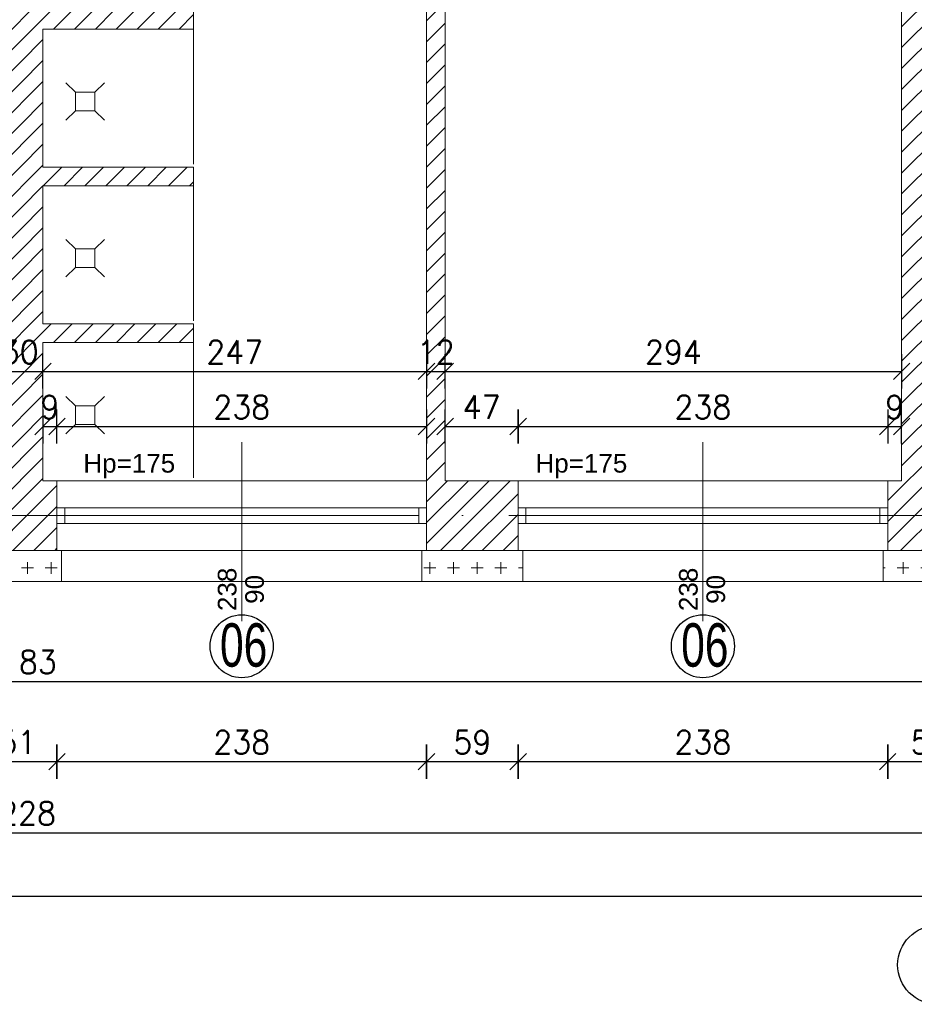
# Model space of a CAD drawing. Header units: millimetres. Extents: x -37273 to 136949, y -1495242345 to -598.
# Tile 30 of 38: x 43055 to 43631, y -18042 to -17408. Entities that reach past the tile are written whole.
import ezdxf

# ---------------------------------------------------------------- set-up
doc = ezdxf.new("R2010")
doc.units = ezdxf.units.MM
doc.linetypes.add('ACAD_ISO10W100', pattern=[18, 12, -3, 0, -3])
for name, color, linetype, lineweight in [('A-OKN', 3, 'Continuous', 13), ('urządzenia', 252, 'Continuous', 0), ('wymiarowannie', 253, 'Continuous', 5), ('ściany', 190, 'Continuous', 25)]:
    doc.layers.add(name, color=color, linetype=linetype, lineweight=lineweight)
for name, color, linetype in [('OPISY', 4, 'Continuous'), ('wym', 1, 'Continuous'), ('ściana', 7, 'Continuous')]:
    doc.layers.add(name, color=color, linetype=linetype)
doc.styles.add('op2', font='arial.ttf')
doc.styles.get("Standard").update_dxf_attribs({"font": 'arial.ttf'})
doc.styles.add('WYM_50', font='simplex.shx', dxfattribs={"width": 0.95})
doc.dimstyles.new('50', dxfattribs={"dimtxt": 15, "dimasz": 0.15, "dimexe": 13, "dimexo": 30, "dimgap": 5, "dimtad": 1, "dimdec": 0, "dimrnd": 0.5, "dimzin": 1, "dimdsep": 46, "dimtxsty": 'WYM_50', "dimblk": 'A', "dimcen": 3, "dimdle": 5, "dimse1": 1, "dimse2": 1, "dimclrd": 256, "dimclre": 256, "dimclrt": 2, "dimaunit": 1, "dimadec": 0, "dimazin": 0, "dimtfac": 0.32, "dimtdec": 0, "dimtix": 1, "dimtmove": 1, "dimatfit": 3, "dimldrblk": 'A', "dimfxl": 1, "dimtvp": 0.08, "dimtolj": 1, "dimtzin": 1, "dimarcsym": 0})

# ---------------------------------------------------------------- blocks, each defined once
blk = doc.blocks.new('A')
at = {"color": 1, "linetype": 'Continuous'}
blk.add_line((0, 73.6), (0, -73.6), dxfattribs=at)
at = {"color": 7, "linetype": 'Continuous'}
blk.add_line((-35.3, -35.3), (35.3, 35.3), dxfattribs=at)
blk = doc.blocks.new('*D2336')
at = {"layer": 'Defpoints', "color": 0, "lineweight": 13, "ltscale": 3}
for p in [(43646, -17771.45), (42463, -17806.25), (43646, -17834.35)]:
    blk.add_point(p, dxfattribs=at)
at = {"layer": 'wym', "lineweight": -2}
blk.add_line((42463.15, -17834.35), (43645.85, -17834.35), dxfattribs=at)
at = {"layer": 'wym', "lineweight": -2, "ltscale": 3, "xscale": 0.15, "yscale": 0.15, "zscale": 0.15, "rotation": 180}
blk.add_blockref('A', (42463, -17834.35), dxfattribs=at)
at = {"layer": 'wym', "lineweight": -2, "ltscale": 3, "xscale": 0.15, "yscale": 0.15, "zscale": 0.15}
blk.add_blockref('A', (43646, -17834.35), dxfattribs=at)
at = {"layer": 'wym', "color": 2, "ltscale": 3, "insert": (43054.5, -17821.85), "char_height": 15, "attachment_point": 5, "style": 'WYM_50'}
blk.add_mtext('\\A1;1183', dxfattribs=at)
blk = doc.blocks.new('*D2351')
at = {"layer": 'Defpoints', "color": 0, "lineweight": 13, "ltscale": 3}
for p in [(42440, -17750.05), (43668, -17750.05), (43668, -17931.85)]:
    blk.add_point(p, dxfattribs=at)
at = {"layer": 'wym', "lineweight": -2}
blk.add_line((42440.15, -17931.85), (43667.85, -17931.85), dxfattribs=at)
at = {"layer": 'wym', "lineweight": -2, "ltscale": 3, "xscale": 0.15, "yscale": 0.15, "zscale": 0.15, "rotation": 180}
blk.add_blockref('A', (42440, -17931.85), dxfattribs=at)
at = {"layer": 'wym', "lineweight": -2, "ltscale": 3, "xscale": 0.15, "yscale": 0.15, "zscale": 0.15}
blk.add_blockref('A', (43668, -17931.85), dxfattribs=at)
at = {"layer": 'wym', "color": 2, "ltscale": 3, "insert": (43054, -17919.35), "char_height": 15, "attachment_point": 5, "style": 'WYM_50'}
blk.add_mtext('\\A1;1228', dxfattribs=at)
blk = doc.blocks.new('*D2353')
at = {"layer": 'Defpoints', "color": 0, "lineweight": 13, "ltscale": 3}
for p in [(40838, -17937.76), (44491, -17937.76), (44491, -17972.64)]:
    blk.add_point(p, dxfattribs=at)
at = {"layer": 'wym', "lineweight": -2}
blk.add_line((40838.15, -17972.64), (44490.85, -17972.64), dxfattribs=at)
at = {"layer": 'wym', "lineweight": -2, "ltscale": 3, "xscale": 0.15, "yscale": 0.15, "zscale": 0.15, "rotation": 180}
blk.add_blockref('A', (40838, -17972.64), dxfattribs=at)
at = {"layer": 'wym', "lineweight": -2, "ltscale": 3, "xscale": 0.15, "yscale": 0.15, "zscale": 0.15}
blk.add_blockref('A', (44491, -17972.64), dxfattribs=at)
at = {"layer": 'wym', "color": 2, "ltscale": 3, "insert": (42664.5, -17960.14), "char_height": 15, "attachment_point": 5, "style": 'WYM_50'}
blk.add_mtext('\\A1;3653', dxfattribs=at)
blk = doc.blocks.new('*D2339')
at = {"layer": 'Defpoints', "color": 0, "lineweight": 13, "ltscale": 3}
for p in [(43317, -17750.05), (43376, -17750.05), (43376, -17886.04)]:
    blk.add_point(p, dxfattribs=at)
at = {"layer": 'wym', "lineweight": -2}
blk.add_line((43317.15, -17886.04), (43375.85, -17886.04), dxfattribs=at)
at = {"layer": 'wym', "lineweight": -2, "ltscale": 3, "xscale": 0.15, "yscale": 0.15, "zscale": 0.15, "rotation": 180}
blk.add_blockref('A', (43317, -17886.04), dxfattribs=at)
at = {"layer": 'wym', "lineweight": -2, "ltscale": 3, "xscale": 0.15, "yscale": 0.15, "zscale": 0.15}
blk.add_blockref('A', (43376, -17886.04), dxfattribs=at)
at = {"layer": 'wym', "color": 2, "ltscale": 3, "insert": (43346.5, -17873.54), "char_height": 15, "attachment_point": 5, "style": 'WYM_50'}
blk.add_mtext('\\A1;59', dxfattribs=at)
blk = doc.blocks.new('*D2444')
at = {"layer": 'Defpoints', "color": 0, "lineweight": 13, "ltscale": 3}
for p in [(43376, -17670.12), (43329, -17681.91), (43376, -17705.05)]:
    blk.add_point(p, dxfattribs=at)
at = {"layer": 'wym', "lineweight": -2}
blk.add_line((43329.15, -17670.12), (43375.85, -17670.12), dxfattribs=at)
at = {"layer": 'wym', "lineweight": -2, "ltscale": 3, "xscale": 0.15, "yscale": 0.15, "zscale": 0.15, "rotation": 180}
blk.add_blockref('A', (43329, -17670.12), dxfattribs=at)
at = {"layer": 'wym', "lineweight": -2, "ltscale": 3, "xscale": 0.15, "yscale": 0.15, "zscale": 0.15}
blk.add_blockref('A', (43376, -17670.12), dxfattribs=at)
at = {"layer": 'wym', "color": 2, "ltscale": 3, "insert": (43352.5, -17657.62), "char_height": 15, "attachment_point": 5, "style": 'WYM_50'}
blk.add_mtext('\\A1;47', dxfattribs=at)
blk = doc.blocks.new('*D2453')
at = {"layer": 'Defpoints', "color": 0, "lineweight": 13, "ltscale": 3}
for p in [(43329, -17600.71), (43623, -17600.71), (43623, -17634.66)]:
    blk.add_point(p, dxfattribs=at)
at = {"layer": 'wym', "lineweight": -2}
blk.add_line((43329.15, -17634.66), (43622.85, -17634.66), dxfattribs=at)
at = {"layer": 'wym', "lineweight": -2, "ltscale": 3, "xscale": 0.15, "yscale": 0.15, "zscale": 0.15, "rotation": 180}
blk.add_blockref('A', (43329, -17634.66), dxfattribs=at)
at = {"layer": 'wym', "lineweight": -2, "ltscale": 3, "xscale": 0.15, "yscale": 0.15, "zscale": 0.15}
blk.add_blockref('A', (43623, -17634.66), dxfattribs=at)
at = {"layer": 'wym', "color": 2, "ltscale": 3, "insert": (43476, -17622.16), "char_height": 15, "attachment_point": 5, "style": 'WYM_50'}
blk.add_mtext('\\A1;294', dxfattribs=at)
blk = doc.blocks.new('*D2338')
at = {"layer": 'Defpoints', "color": 0, "lineweight": 13, "ltscale": 3}
for p in [(43079, -17750.05), (43317, -17750.05), (43317, -17886.04)]:
    blk.add_point(p, dxfattribs=at)
at = {"layer": 'wym', "lineweight": -2}
blk.add_line((43079.15, -17886.04), (43316.85, -17886.04), dxfattribs=at)
at = {"layer": 'wym', "lineweight": -2, "ltscale": 3, "xscale": 0.15, "yscale": 0.15, "zscale": 0.15, "rotation": 180}
blk.add_blockref('A', (43079, -17886.04), dxfattribs=at)
at = {"layer": 'wym', "lineweight": -2, "ltscale": 3, "xscale": 0.15, "yscale": 0.15, "zscale": 0.15}
blk.add_blockref('A', (43317, -17886.04), dxfattribs=at)
at = {"layer": 'wym', "color": 2, "ltscale": 3, "insert": (43198, -17873.54), "char_height": 15, "attachment_point": 5, "style": 'WYM_50'}
blk.add_mtext('\\A1;238', dxfattribs=at)
blk = doc.blocks.new('*D2334')
at = {"layer": 'Defpoints', "color": 0, "lineweight": 13, "ltscale": 3}
for p in [(43028, -17782.01), (43079, -17782.01), (43079, -17886.04)]:
    blk.add_point(p, dxfattribs=at)
at = {"layer": 'wym', "lineweight": -2}
blk.add_line((43028.15, -17886.04), (43078.85, -17886.04), dxfattribs=at)
at = {"layer": 'wym', "lineweight": -2, "ltscale": 3, "xscale": 0.15, "yscale": 0.15, "zscale": 0.15, "rotation": 180}
blk.add_blockref('A', (43028, -17886.04), dxfattribs=at)
at = {"layer": 'wym', "lineweight": -2, "ltscale": 3, "xscale": 0.15, "yscale": 0.15, "zscale": 0.15}
blk.add_blockref('A', (43079, -17886.04), dxfattribs=at)
at = {"layer": 'wym', "color": 2, "ltscale": 3, "insert": (43053.5, -17873.54), "char_height": 15, "attachment_point": 5, "style": 'WYM_50'}
blk.add_mtext('\\A1;51', dxfattribs=at)
blk = doc.blocks.new('*D2442')
at = {"layer": 'Defpoints', "color": 0, "lineweight": 13, "ltscale": 3}
for p in [(43079, -17670.12), (43070, -17682.74), (43079, -17705.05)]:
    blk.add_point(p, dxfattribs=at)
at = {"layer": 'wym', "lineweight": -2}
for p, q in [((43069.85, -17670.12), (43069.7, -17670.12)), ((43070, -17670.12), (43079, -17670.12)), ((43079.15, -17670.12), (43079.3, -17670.12))]:
    blk.add_line(p, q, dxfattribs=at)
at = {"layer": 'wym', "lineweight": -2, "ltscale": 3, "xscale": 0.15, "yscale": 0.15, "zscale": 0.15}
blk.add_blockref('A', (43070, -17670.12), dxfattribs=at)
at = {"layer": 'wym', "lineweight": -2, "ltscale": 3, "xscale": 0.15, "yscale": 0.15, "zscale": 0.15, "rotation": 180}
blk.add_blockref('A', (43079, -17670.12), dxfattribs=at)
at = {"layer": 'wym', "color": 2, "ltscale": 3, "insert": (43074.5, -17657.62), "char_height": 15, "attachment_point": 5, "style": 'WYM_50'}
blk.add_mtext('\\A1;9', dxfattribs=at)
blk = doc.blocks.new('*D2443')
at = {"layer": 'Defpoints', "color": 0, "lineweight": 13, "ltscale": 3}
for p in [(43317, -17670.12), (43079, -17680.77), (43317, -17680.77)]:
    blk.add_point(p, dxfattribs=at)
at = {"layer": 'wym', "lineweight": -2}
blk.add_line((43079.15, -17670.12), (43316.85, -17670.12), dxfattribs=at)
at = {"layer": 'wym', "lineweight": -2, "ltscale": 3, "xscale": 0.15, "yscale": 0.15, "zscale": 0.15, "rotation": 180}
blk.add_blockref('A', (43079, -17670.12), dxfattribs=at)
at = {"layer": 'wym', "lineweight": -2, "ltscale": 3, "xscale": 0.15, "yscale": 0.15, "zscale": 0.15}
blk.add_blockref('A', (43317, -17670.12), dxfattribs=at)
at = {"layer": 'wym', "color": 2, "ltscale": 3, "insert": (43198, -17657.62), "char_height": 15, "attachment_point": 5, "style": 'WYM_50'}
blk.add_mtext('\\A1;238', dxfattribs=at)
blk = doc.blocks.new('*D2450')
at = {"layer": 'Defpoints', "color": 0, "lineweight": 13, "ltscale": 3}
for p in [(43040, -17622.05), (43070, -17622.05), (43070, -17634.66)]:
    blk.add_point(p, dxfattribs=at)
at = {"layer": 'wym', "lineweight": -2}
for p, q in [((43039.85, -17634.66), (43039.7, -17634.66)), ((43040, -17634.66), (43070, -17634.66)), ((43070.15, -17634.66), (43070.3, -17634.66))]:
    blk.add_line(p, q, dxfattribs=at)
at = {"layer": 'wym', "lineweight": -2, "ltscale": 3, "xscale": 0.15, "yscale": 0.15, "zscale": 0.15}
blk.add_blockref('A', (43040, -17634.66), dxfattribs=at)
at = {"layer": 'wym', "lineweight": -2, "ltscale": 3, "xscale": 0.15, "yscale": 0.15, "zscale": 0.15, "rotation": 180}
blk.add_blockref('A', (43070, -17634.66), dxfattribs=at)
at = {"layer": 'wym', "color": 2, "ltscale": 3, "insert": (43055, -17622.16), "char_height": 15, "attachment_point": 5, "style": 'WYM_50'}
blk.add_mtext('\\A1;30', dxfattribs=at)
blk = doc.blocks.new('*D2451')
at = {"layer": 'Defpoints', "color": 0, "lineweight": 13, "ltscale": 3}
for p in [(43070, -17622.05), (43317, -17622.05), (43317, -17634.66)]:
    blk.add_point(p, dxfattribs=at)
at = {"layer": 'wym', "lineweight": -2}
blk.add_line((43070.15, -17634.66), (43316.85, -17634.66), dxfattribs=at)
at = {"layer": 'wym', "lineweight": -2, "ltscale": 3, "xscale": 0.15, "yscale": 0.15, "zscale": 0.15, "rotation": 180}
blk.add_blockref('A', (43070, -17634.66), dxfattribs=at)
at = {"layer": 'wym', "lineweight": -2, "ltscale": 3, "xscale": 0.15, "yscale": 0.15, "zscale": 0.15}
blk.add_blockref('A', (43317, -17634.66), dxfattribs=at)
at = {"layer": 'wym', "color": 2, "ltscale": 3, "insert": (43193.5, -17622.16), "char_height": 15, "attachment_point": 5, "style": 'WYM_50'}
blk.add_mtext('\\A1;247', dxfattribs=at)
blk = doc.blocks.new('*D2452')
at = {"layer": 'Defpoints', "color": 0, "lineweight": 13, "ltscale": 3}
for p in [(43317, -17609.64), (43329, -17609.64), (43329, -17634.66)]:
    blk.add_point(p, dxfattribs=at)
at = {"layer": 'wym', "lineweight": -2}
for p, q in [((43316.85, -17634.66), (43316.7, -17634.66)), ((43317, -17634.66), (43329, -17634.66)), ((43329.15, -17634.66), (43329.3, -17634.66))]:
    blk.add_line(p, q, dxfattribs=at)
at = {"layer": 'wym', "lineweight": -2, "ltscale": 3, "xscale": 0.15, "yscale": 0.15, "zscale": 0.15}
blk.add_blockref('A', (43317, -17634.66), dxfattribs=at)
at = {"layer": 'wym', "lineweight": -2, "ltscale": 3, "xscale": 0.15, "yscale": 0.15, "zscale": 0.15, "rotation": 180}
blk.add_blockref('A', (43329, -17634.66), dxfattribs=at)
at = {"layer": 'wym', "color": 2, "ltscale": 3, "insert": (43323, -17622.16), "char_height": 15, "attachment_point": 5, "style": 'WYM_50'}
blk.add_mtext('\\A1;12', dxfattribs=at)
blk = doc.blocks.new('*D2446')
at = {"layer": 'Defpoints', "color": 0, "lineweight": 13, "ltscale": 3}
for p in [(43614, -17673.15), (43623, -17670.12), (43623, -17673.15)]:
    blk.add_point(p, dxfattribs=at)
at = {"layer": 'wym', "lineweight": -2}
for p, q in [((43613.85, -17670.12), (43613.7, -17670.12)), ((43614, -17670.12), (43623, -17670.12)), ((43623.15, -17670.12), (43623.3, -17670.12))]:
    blk.add_line(p, q, dxfattribs=at)
at = {"layer": 'wym', "lineweight": -2, "ltscale": 3, "xscale": 0.15, "yscale": 0.15, "zscale": 0.15}
blk.add_blockref('A', (43614, -17670.12), dxfattribs=at)
at = {"layer": 'wym', "lineweight": -2, "ltscale": 3, "xscale": 0.15, "yscale": 0.15, "zscale": 0.15, "rotation": 180}
blk.add_blockref('A', (43623, -17670.12), dxfattribs=at)
at = {"layer": 'wym', "color": 2, "ltscale": 3, "insert": (43618.5, -17657.62), "char_height": 15, "attachment_point": 5, "style": 'WYM_50'}
blk.add_mtext('\\A1;9', dxfattribs=at)
blk = doc.blocks.new('*D2445')
at = {"layer": 'Defpoints', "color": 0, "lineweight": 13, "ltscale": 3}
for p in [(43614, -17670.12), (43376, -17710.82), (43614, -17710.82)]:
    blk.add_point(p, dxfattribs=at)
at = {"layer": 'wym', "lineweight": -2}
blk.add_line((43376.15, -17670.12), (43613.85, -17670.12), dxfattribs=at)
at = {"layer": 'wym', "lineweight": -2, "ltscale": 3, "xscale": 0.15, "yscale": 0.15, "zscale": 0.15, "rotation": 180}
blk.add_blockref('A', (43376, -17670.12), dxfattribs=at)
at = {"layer": 'wym', "lineweight": -2, "ltscale": 3, "xscale": 0.15, "yscale": 0.15, "zscale": 0.15}
blk.add_blockref('A', (43614, -17670.12), dxfattribs=at)
at = {"layer": 'wym', "color": 2, "ltscale": 3, "insert": (43495, -17657.62), "char_height": 15, "attachment_point": 5, "style": 'WYM_50'}
blk.add_mtext('\\A1;238', dxfattribs=at)
blk = doc.blocks.new('*D2341')
at = {"layer": 'Defpoints', "color": 0, "lineweight": 13, "ltscale": 3}
for p in [(43614, -17750.05), (43668, -17750.05), (43668, -17886.04)]:
    blk.add_point(p, dxfattribs=at)
at = {"layer": 'wym', "lineweight": -2}
blk.add_line((43614.15, -17886.04), (43667.85, -17886.04), dxfattribs=at)
at = {"layer": 'wym', "lineweight": -2, "ltscale": 3, "xscale": 0.15, "yscale": 0.15, "zscale": 0.15, "rotation": 180}
blk.add_blockref('A', (43614, -17886.04), dxfattribs=at)
at = {"layer": 'wym', "lineweight": -2, "ltscale": 3, "xscale": 0.15, "yscale": 0.15, "zscale": 0.15}
blk.add_blockref('A', (43668, -17886.04), dxfattribs=at)
at = {"layer": 'wym', "color": 2, "ltscale": 3, "insert": (43641, -17873.54), "char_height": 15, "attachment_point": 5, "style": 'WYM_50'}
blk.add_mtext('\\A1;54', dxfattribs=at)
blk = doc.blocks.new('*D2340')
at = {"layer": 'Defpoints', "color": 0, "lineweight": 13, "ltscale": 3}
for p in [(43376, -17750.05), (43614, -17750.05), (43614, -17886.04)]:
    blk.add_point(p, dxfattribs=at)
at = {"layer": 'wym', "lineweight": -2}
blk.add_line((43376.15, -17886.04), (43613.85, -17886.04), dxfattribs=at)
at = {"layer": 'wym', "lineweight": -2, "ltscale": 3, "xscale": 0.15, "yscale": 0.15, "zscale": 0.15, "rotation": 180}
blk.add_blockref('A', (43376, -17886.04), dxfattribs=at)
at = {"layer": 'wym', "lineweight": -2, "ltscale": 3, "xscale": 0.15, "yscale": 0.15, "zscale": 0.15}
blk.add_blockref('A', (43614, -17886.04), dxfattribs=at)
at = {"layer": 'wym', "color": 2, "ltscale": 3, "insert": (43495, -17873.54), "char_height": 15, "attachment_point": 5, "style": 'WYM_50'}
blk.add_mtext('\\A1;238', dxfattribs=at)

msp = doc.modelspace()

# ---------------------------------------------------------------- hatches: boundary and pattern name
at = {"layer": 'wymiarowannie', "lineweight": 13, "ltscale": 3}
h = msp.add_hatch(dxfattribs=at)
h.set_pattern_fill('ANSI31', color=5, scale=3)
h.set_pattern_definition([(45, (42430.995, -17750.046), (-6.73519, 6.73519), [])])
h.paths.add_polyline_path([(42463, -17006.05), (42682, -17006.05), (42682, -17031.05), (42485, -17031.05), (42485, -17424.55), (42463, -17424.55)])
h.paths.add_polyline_path([(42731, -17727.55), (42731, -17705.05), (42774, -17705.05), (42774, -17171.05), (42804, -17171.05), (42804, -17183.05), (42786, -17183.05), (42786, -17705.05), (42790, -17705.05), (42790, -17727.55)])
h.paths.add_polyline_path([(42431, -17424.55), (42431, -17402.05), (42460, -17402.05), (42460, -17319.5), (42460, -17319.12), (42460, -17318.73), (42460, -17031.05), (42446.22, -17031.05), (42446.22, -17006.05), (42463, -17006.05), (42463, -17424.55)])
h.paths.add_polyline_path([(42731, -17750.05), (42731, -17727.55), (42790, -17727.55), (42790, -17750.05)])
h.paths.add_polyline_path([(43028, -17750.05), (43028, -17727.55), (43079, -17727.55), (43079, -17750.05)])
h.paths.add_polyline_path([(42520.47, -17003.26), (42520.47, -17033.83), (42497.97, -17033.83), (42497.97, -17003.26)], flags=9)
h.paths.add_polyline_path([(42793.92, -17633.41), (42766.07, -17633.41), (42766.07, -17610.91), (42793.92, -17610.91)], flags=9)
h.paths.add_polyline_path([(42796.83, -17668.87), (42779.16, -17668.87), (42779.16, -17646.37), (42796.83, -17646.37)], flags=9)
h = msp.add_hatch(dxfattribs=at)
h.set_pattern_fill('ANSI31', color=5, scale=3)
h.set_pattern_definition([(45, (42430.995, -17750.046), (-6.73519, 6.73519), [])])
h.paths.add_polyline_path([(42877, -17183.05), (42877, -17171.05), (42924, -17171.05), (42924, -17158.39), (42936, -17158.39), (42936, -17301.05), (43040, -17301.05), (43040, -17136.43), (43070, -17136.43), (43070, -17301.05), (43174, -17301.05), (43174, -17158.39), (43186, -17158.39), (43186, -17171.05), (43226, -17171.05), (43226, -17183.05), (43186, -17183.05), (43186, -17313.05), (43070, -17313.05), (43070, -17402.05), (43167, -17402.05), (43167, -17414.05), (43070, -17414.05), (43070, -17503.05), (43167, -17503.05), (43167, -17515.05), (43070, -17515.05), (43070, -17604.05), (43167, -17604.05), (43167, -17616.05), (43070, -17616.05), (43070, -17705.05), (43079, -17705.05), (43079, -17727.55), (43028, -17727.55), (43028, -17705.05), (43040, -17705.05), (43040, -17616.05), (42943, -17616.05), (42943, -17604.05), (43040, -17604.05), (43040, -17515.05), (42943, -17515.05), (42943, -17503.05), (43040, -17503.05), (43040, -17414.05), (42943, -17414.05), (42943, -17402.05), (43040, -17402.05), (43040, -17313.05), (42924, -17313.05), (42924, -17183.05)])
h.paths.add_polyline_path([(42782, -17031.05), (42782, -17006.05), (43340, -17006.05), (43340, -17031.05), (43186, -17031.05), (43186, -17069.29), (43174, -17069.29), (43174, -17031.05), (43124.88, -17031.05), (43124.51, -17030.99), (43124.14, -17030.93), (43123.77, -17030.88), (43123.4, -17030.84), (43123.03, -17030.8), (43122.65, -17030.76), (43122.28, -17030.73), (43121.9, -17030.71), (43121.52, -17030.69), (43121.14, -17030.68), (43120.75, -17030.67), (43120.37, -17030.66), (43119.99, -17030.67), (43119.6, -17030.68), (43119.22, -17030.69), (43118.84, -17030.71), (43118.46, -17030.73), (43118.09, -17030.76), (43117.71, -17030.8), (43117.34, -17030.84), (43116.97, -17030.88), (43116.6, -17030.93), (43116.23, -17030.99), (43115.87, -17031.05), (43070, -17031.05), (43040, -17031.05), (42994.13, -17031.05), (42993.76, -17030.99), (42993.39, -17030.93), (42993.02, -17030.88), (42992.65, -17030.84), (42992.28, -17030.8), (42991.9, -17030.76), (42991.53, -17030.73), (42991.15, -17030.71), (42990.77, -17030.69), (42990.39, -17030.68), (42990, -17030.67), (42989.62, -17030.66), (42989.24, -17030.67), (42988.85, -17030.68), (42988.47, -17030.69), (42988.09, -17030.71), (42987.71, -17030.73), (42987.34, -17030.76), (42986.96, -17030.8), (42986.59, -17030.84), (42986.22, -17030.88), (42985.85, -17030.93), (42985.48, -17030.99), (42985.12, -17031.05), (42936, -17031.05), (42936, -17069.29), (42924, -17069.29), (42924, -17031.05)])
h.paths.add_polyline_path([(43070.28, -17633.41), (43039.71, -17633.41), (43039.71, -17610.91), (43070.28, -17610.91)], flags=9)
h.paths.add_polyline_path([(43047.92, -17668.87), (43020.07, -17668.87), (43020.07, -17646.37), (43047.92, -17646.37)], flags=9)
h.paths.add_polyline_path([(43082.66, -17668.87), (43066.33, -17668.87), (43066.33, -17646.37), (43082.66, -17646.37)], flags=9)
h = msp.add_hatch(dxfattribs=at)
h.set_pattern_fill('ANSI31', color=5, scale=3)
h.set_pattern_definition([(45, (43298.995, -17750.046), (-6.73519, 6.73519), [])])
h.paths.add_polyline_path([(43646, -17727.55), (43646, -17006.05), (43440, -17006.05), (43440, -17031.05), (43623, -17031.05), (43623, -17705.05), (43614, -17705.05), (43614, -17727.55)])
h.paths.add_polyline_path([(43376, -17727.55), (43376, -17705.05), (43329, -17705.05), (43329, -17171.05), (43299, -17171.05), (43299, -17183.05), (43317, -17183.05), (43317, -17705.05), (43317, -17727.55)])
h.paths.add_polyline_path([(43668, -17727.55), (43668, -17006.05), (43646, -17006.05), (43646, -17727.55)])
h.paths.add_polyline_path([(43317, -17750.05), (43376, -17750.05), (43376, -17727.55), (43317, -17727.55)])
h.paths.add_polyline_path([(43614, -17750.05), (43646, -17750.05), (43646, -17727.55), (43614, -17727.55)])
h.paths.add_polyline_path([(43646, -17750.05), (43668, -17750.05), (43668, -17727.55), (43646, -17727.55)])
h.paths.add_polyline_path([(43309.07, -17610.91), (43309.07, -17633.41), (43336.92, -17633.41), (43336.92, -17610.91)], flags=24)
h.paths.add_polyline_path([(43610.33, -17646.37), (43610.33, -17668.87), (43626.66, -17668.87), (43626.66, -17646.37)], flags=24)
h = msp.add_hatch(dxfattribs=at)
h.set_pattern_fill('CROSS', color=1, scale=0.6, angle=45)
h.set_pattern_definition([(90, (-26617.258, -10.478), (-15.24, 0), [7.62, -7.62]), (180, (-26613.449, -6.668), (0, -15.24), [7.62, -7.62])])
h.paths.add_polyline_path([(43646, -17770.05), (43646, -17750.05), (43668, -17750.05), (43668, -17727.55), (43688, -17727.55), (43688, -17770.05)])
h.paths.add_polyline_path([(43314, -17770.05), (43379, -17770.05), (43379, -17750.05), (43376, -17750.05), (43317, -17750.05), (43314, -17750.05)])
h.paths.add_polyline_path([(42728, -17770.05), (42793, -17770.05), (42793, -17750.05), (42790, -17750.05), (42731, -17750.05), (42728, -17750.05)])
h.paths.add_polyline_path([(43025, -17770.05), (43082, -17770.05), (43082, -17750.05), (43079, -17750.05), (43028, -17750.05), (43025, -17750.05)])
h.paths.add_polyline_path([(43611, -17770.05), (43646, -17770.05), (43646, -17750.05), (43614, -17750.05), (43611, -17750.05)])

# ---------------------------------------------------------------- linework, layer by layer
at = {"layer": 'A-OKN'}
for p, q in [((43317, -17705.05), (43079, -17705.05)), ((43614, -17705.05), (43376, -17705.05)), ((43317, -17722.55), (43079, -17722.55)), ((43317, -17722.55), (43079, -17722.55)), ((43084, -17722.55), (43084, -17732.55)), ((43084, -17722.55), (43084, -17732.55)), ((43312, -17722.55), (43312, -17732.55)), ((43312, -17722.55), (43312, -17732.55)), ((43614, -17722.55), (43376, -17722.55)), ((43614, -17722.55), (43376, -17722.55)), ((43381, -17722.55), (43381, -17732.55)), ((43381, -17722.55), (43381, -17732.55)), ((43609, -17722.55), (43609, -17732.55)), ((43609, -17722.55), (43609, -17732.55)), ((43084, -17727.55), (43312, -17727.55)), ((43084, -17727.55), (43312, -17727.55)), ((43381, -17727.55), (43609, -17727.55)), ((43381, -17727.55), (43609, -17727.55)), ((43317, -17732.55), (43079, -17732.55)), ((43317, -17732.55), (43079, -17732.55)), ((43614, -17732.55), (43376, -17732.55)), ((43614, -17732.55), (43376, -17732.55)), ((43317, -17750.05), (43079, -17750.05)), ((43614, -17750.05), (43376, -17750.05))]:
    msp.add_line(p, q, dxfattribs=at)
for points in [[(43082, -17770.05), (43314, -17770.05)], [(43379, -17770.05), (43611, -17770.05)]]:
    msp.add_lwpolyline(points, dxfattribs=at)
at = {"layer": 'wymiarowannie', "color": 251, "lineweight": 13, "ltscale": 3}
for p, q in [((43167, -17414.05), (43167, -17501.16)), ((43091.01, -17454.76), (43084.79, -17448.74)), ((43109.66, -17448.74), (43103.44, -17454.76)), ((43091.01, -17466.8), (43084.79, -17472.82)), ((43109.66, -17472.82), (43103.44, -17466.8)), ((43167, -17515.05), (43167, -17602.16)), ((43091.01, -17555.76), (43084.79, -17549.74)), ((43109.66, -17549.74), (43103.44, -17555.76)), ((43091.01, -17567.8), (43084.79, -17573.82)), ((43109.66, -17573.82), (43103.44, -17567.8)), ((43167, -17616.05), (43167, -17703.16)), ((43091.01, -17656.76), (43084.79, -17650.74)), ((43109.66, -17650.74), (43103.44, -17656.76)), ((43091.01, -17668.8), (43084.79, -17674.82)), ((43109.66, -17674.82), (43103.44, -17668.8))]:
    msp.add_line(p, q, dxfattribs=at)
at = {"layer": 'wymiarowannie', "ltscale": 3}
for p, q in [((43198, -17680.19), (43198, -17795.51)), ((43495, -17680.19), (43495, -17795.51))]:
    msp.add_line(p, q, dxfattribs=at)
at = {"layer": 'wymiarowannie', "color": 1, "lineweight": 13, "ltscale": 3}
msp.add_line((43079, -17705.05), (43079, -17750.05), dxfattribs=at)
at = {"layer": 'wymiarowannie', "color": 251, "linetype": 'ACAD_ISO10W100', "lineweight": 13, "ltscale": 10}
msp.add_line((43850.3, -17727.55), (40380.11, -17727.55), dxfattribs=at)
at = {"layer": 'wymiarowannie', "color": 251, "lineweight": 13, "ltscale": 3}
for points in [[(43103.44, -17454.76), (43091.01, -17454.76), (43091.01, -17466.8), (43103.44, -17466.8)], [(43103.44, -17555.76), (43091.01, -17555.76), (43091.01, -17567.8), (43103.44, -17567.8)], [(43103.44, -17656.76), (43091.01, -17656.76), (43091.01, -17668.8), (43103.44, -17668.8)]]:
    msp.add_lwpolyline(points, close=True, dxfattribs=at)
at = {"layer": 'ściana', "lineweight": 13, "ltscale": 3}
for p, q in [((43623, -17031.05), (43623, -17705.05)), ((43329, -17171.05), (43329, -17705.05)), ((43317, -17183.05), (43317, -17705.05)), ((43167, -17414.05), (43167, -17402.05)), ((43070, -17414.05), (43167, -17414.05)), ((43070, -17414.05), (43070, -17503.05)), ((43070, -17503.05), (43167, -17503.05)), ((43167, -17515.05), (43167, -17503.05)), ((43070, -17515.05), (43167, -17515.05)), ((43070, -17515.05), (43070, -17604.05)), ((43070, -17604.05), (43167, -17604.05)), ((43167, -17616.05), (43167, -17604.05)), ((43070, -17616.05), (43070, -17705.05)), ((43070, -17616.05), (43167, -17616.05)), ((43079, -17705.05), (43070, -17705.05)), ((43079, -17705.05), (43079, -17750.05)), ((43317, -17705.05), (43317, -17750.05)), ((43376, -17705.05), (43329, -17705.05)), ((43376, -17705.05), (43376, -17750.05)), ((43614, -17705.05), (43614, -17750.05)), ((43623, -17705.05), (43614, -17705.05)), ((43079, -17750.05), (43028, -17750.05)), ((43376, -17750.05), (43317, -17750.05)), ((43668, -17750.05), (43614, -17750.05))]:
    msp.add_line(p, q, dxfattribs=at)
at = {"layer": 'ściana', "color": 1, "lineweight": 13, "ltscale": 3}
for points in [[(43688, -17092.05), (43688, -17770.05), (43611, -17770.05)], [(43082, -17750.05), (43082, -17770.05)], [(43314, -17750.05), (43314, -17770.05)], [(43379, -17750.05), (43379, -17770.05)], [(43611, -17750.05), (43611, -17770.05)], [(43082, -17770.05), (43025, -17770.05)], [(43379, -17770.05), (43314, -17770.05)]]:
    msp.add_lwpolyline(points, dxfattribs=at)
at = {"layer": 'ściany', "color": 5, "ltscale": 100}
for centre, radius in [((43198, -17811.71), 20.32), ((43495, -17811.71), 20.32), ((43645.81, -18017.01), 25.39)]:
    msp.add_circle(centre, radius, dxfattribs=at)

# ---------------------------------------------------------------- texts
at = {"layer": 'OPISY', "color": 4, "ltscale": 3, "style": 'op2', "width": 0.7}
for p in [(43184.02, -17824.9), (43481.02, -17824.9)]:
    msp.add_text('06', height=28, dxfattribs=at).set_placement(p)
at = {"layer": 'urządzenia', "char_height": 12, "attachment_point": 5}
for insert in [(43125.6, -17695.65), (43416.74, -17695.65)]:
    msp.add_mtext('Hp=175', dxfattribs=dict(at, insert=insert))
at = {"layer": 'wymiarowannie', "color": 1, "lineweight": 13, "ltscale": 3, "char_height": 12, "attachment_point": 5, "rotation": 90}
for insert in [(43188.69, -17775.08), (43485.69, -17775.08)]:
    msp.add_mtext('238', dxfattribs=dict(at, insert=insert))
at = {"layer": 'wymiarowannie', "color": 1, "lineweight": 13, "ltscale": 3, "char_height": 12, "width": 30.7607, "attachment_point": 5, "rotation": 90}
for insert in [(43206.35, -17775.08), (43503.35, -17775.08)]:
    msp.add_mtext('90', dxfattribs=dict(at, insert=insert))

# ---------------------------------------------------------------- dimensions: what is measured, and where the dimension line sits
at = {"layer": 'wym'}
for base, p1, p2, picture, middle in [((43623, -17634.66), (43329, -17600.71), (43623, -17600.71), '*D2453', (43476, -17622.16)), ((43329, -17634.66), (43317, -17609.64), (43329, -17609.64), '*D2452', (43323, -17622.16)), ((43070, -17634.66), (43040, -17622.05), (43070, -17622.05), '*D2450', (43055, -17622.16)), ((43317, -17634.66), (43070, -17622.05), (43317, -17622.05), '*D2451', (43193.5, -17622.16)), ((43079, -17670.12), (43070, -17682.74), (43079, -17705.05), '*D2442', (43074.5, -17657.62)), ((43317, -17670.12), (43079, -17680.77), (43317, -17680.77), '*D2443', (43198, -17657.62)), ((43376, -17670.12), (43329, -17681.91), (43376, -17705.05), '*D2444', (43352.5, -17657.62)), ((43614, -17670.12), (43376, -17710.82), (43614, -17710.82), '*D2445', (43495, -17657.62)), ((43623, -17670.12), (43614, -17673.15), (43623, -17673.15), '*D2446', (43618.5, -17657.62)), ((43668, -17931.85), (42440, -17750.05), (43668, -17750.05), '*D2351', (43054, -17919.35)), ((43317, -17886.04), (43079, -17750.05), (43317, -17750.05), '*D2338', (43198, -17873.54)), ((43376, -17886.04), (43317, -17750.05), (43376, -17750.05), '*D2339', (43346.5, -17873.54)), ((43614, -17886.04), (43376, -17750.05), (43614, -17750.05), '*D2340', (43495, -17873.54)), ((43668, -17886.04), (43614, -17750.05), (43668, -17750.05), '*D2341', (43641, -17873.54)), ((43646, -17834.35), (42463, -17806.25), (43646, -17771.45), '*D2336', (43054.5, -17821.85)), ((43079, -17886.04), (43028, -17782.01), (43079, -17782.01), '*D2334', (43053.5, -17873.54)), ((44491, -17972.64), (40838, -17937.76), (44491, -17937.76), '*D2353', (42664.5, -17960.14))]:
    dim = msp.add_linear_dim(base=base, p1=p1, p2=p2, dimstyle='50', override={"dimblk": 'A', "dimfxl": 0, "dimarcsym": 1}, dxfattribs=at)
    dim.commit()
    dim.dimension.update_dxf_attribs({"geometry": picture, "text_midpoint": middle})

doc.saveas('drawing.dxf')
